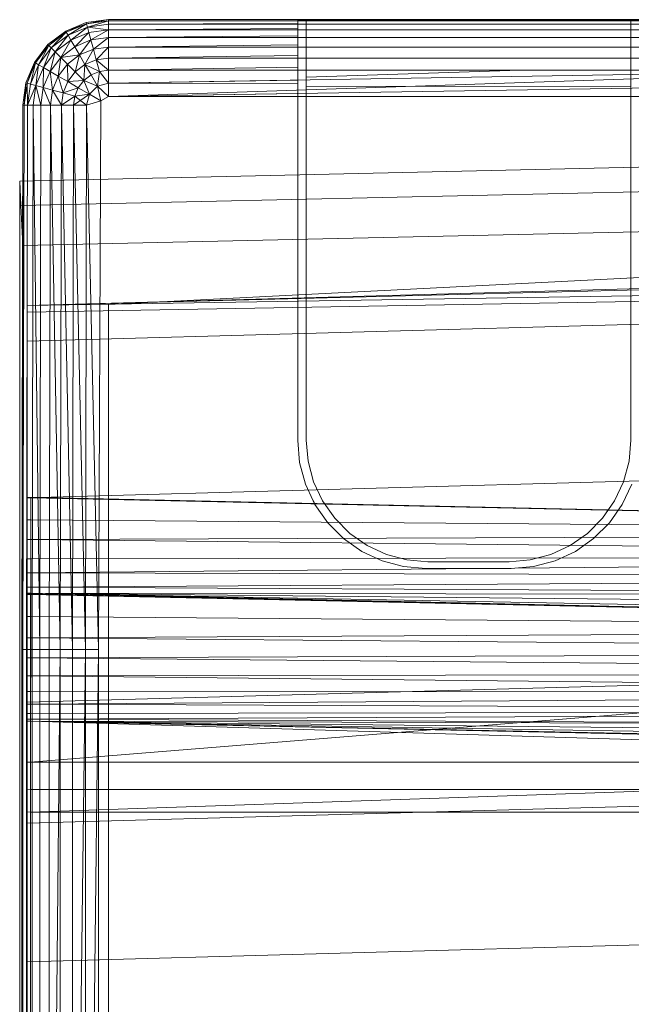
# Model space of a CAD drawing. Header units: metres. Extents: x 391.1 to 430.4, y 12.7 to 28.4.
# Tile 108 of 168: x 407.377 to 407.482, y 26.487 to 26.656. Entities that reach past the tile are written whole.
import ezdxf

# ---------------------------------------------------------------- set-up
doc = ezdxf.new("R2010")
doc.units = ezdxf.units.M
doc.layers.add('A-DETL-____-MBND', color=7, linetype='Continuous', lineweight=18)

# ---------------------------------------------------------------- blocks, each defined once
blk = doc.blocks.new('Family - Inodor PB-155487-02_PCI_P0')
at = {"layer": 'A-DETL-____-MBND', "color": 253, "true_color": 0xaaaaaa}
for p, q in [((0.00789, 0.40094), (0.01142, 0.40241)), ((0.00789, 0.40094), (0.01142, 0.40241)), ((0.00789, 0.40094), (0.01142, 0.40241)), ((0.00789, 0.40094), (0.01142, 0.40241)), ((0.01147, 0.40221), (0.00789, 0.40094)), ((0.00789, 0.40094), (0.01147, 0.40221)), ((0.01147, 0.40221), (0.00799, 0.40077)), ((0.00799, 0.40077), (0.01147, 0.40221)), ((0.00799, 0.40077), (0.01147, 0.40221)), ((0.00829, 0.40025), (0.01147, 0.40221)), ((0.00829, 0.40025), (0.01147, 0.40221)), ((0.01142, 0.40241), (0.01521, 0.40291)), ((0.01142, 0.40241), (0.01521, 0.40291)), ((0.01142, 0.40241), (0.01521, 0.40291)), ((0.01142, 0.40241), (0.01521, 0.40291)), ((0.01147, 0.40221), (0.01142, 0.40241)), ((0.01147, 0.40221), (0.01142, 0.40241)), ((0.01147, 0.40221), (0.01142, 0.40241)), ((0.01147, 0.40221), (0.01521, 0.40291)), ((0.01147, 0.40221), (0.01521, 0.40291)), ((0.01521, 0.40271), (0.01147, 0.40221)), ((0.01521, 0.40271), (0.01147, 0.40221)), ((0.01147, 0.40221), (0.01521, 0.40271)), ((0.01163, 0.40164), (0.01147, 0.40221)), ((0.01163, 0.40164), (0.01147, 0.40221)), ((0.01163, 0.40164), (0.01147, 0.40221)), ((0.01163, 0.40164), (0.01521, 0.40271)), ((0.01163, 0.40164), (0.01521, 0.40271)), ((0.01521, 0.40211), (0.01163, 0.40164)), ((0.01521, 0.40211), (0.01163, 0.40164)), ((0.01163, 0.40164), (0.01521, 0.40211)), ((0.01521, 0.40271), (0.01521, 0.40291)), ((0.01521, 0.40291), (0.15024, 0.40291)), ((0.01521, 0.40291), (0.15024, 0.40291)), ((0.01521, 0.40291), (0.15024, 0.40291)), ((0.15024, 0.40291), (0.01521, 0.40291)), ((0.01521, 0.40291), (0.01521, 0.40271)), ((0.01521, 0.40271), (0.01521, 0.40291)), ((0.01521, 0.40271), (0.04768, 0.40275)), ((0.01521, 0.40271), (0.04768, 0.40275)), ((0.15024, 0.40271), (0.01521, 0.40271)), ((0.01521, 0.40211), (0.01521, 0.40271)), ((0.04768, 0.40271), (0.01521, 0.40271)), ((0.01521, 0.40211), (0.01521, 0.40271)), ((0.01521, 0.40271), (0.04768, 0.40271)), ((0.01521, 0.40211), (0.01521, 0.40271)), ((0.01521, 0.40211), (0.04768, 0.40225)), ((0.01521, 0.40211), (0.04768, 0.40225)), ((0.15024, 0.40211), (0.01521, 0.40211)), ((0.01521, 0.40114), (0.01521, 0.40211)), ((0.04768, 0.40211), (0.01521, 0.40211)), ((0.01521, 0.40114), (0.01521, 0.40211)), ((0.01521, 0.40211), (0.04768, 0.40211)), ((0.01521, 0.40114), (0.01521, 0.40211)), ((0.10628, 0.4029), (0.04768, 0.4029)), ((0.04768, 0.4029), (0.04768, 0.40275)), ((0.04768, 0.40271), (0.04768, 0.40275)), ((0.04768, 0.40225), (0.04768, 0.40271)), ((0.04768, 0.40211), (0.04768, 0.40225)), ((0.04768, 0.40137), (0.04768, 0.40211)), ((0.04914, 0.40281), (0.04914, 0.33079)), ((0.04914, 0.40271), (0.04914, 0.40281)), ((0.04914, 0.40281), (0.10482, 0.40281)), ((0.04914, 0.40211), (0.04914, 0.40271)), ((0.10482, 0.40271), (0.04914, 0.40271)), ((0.04914, 0.40114), (0.04914, 0.40211)), ((0.10482, 0.40211), (0.04914, 0.40211)), ((0.10482, 0.33079), (0.10482, 0.40281)), ((0.10482, 0.40281), (0.10482, 0.40271)), ((0.10482, 0.40271), (0.10482, 0.40211)), ((0.10482, 0.40211), (0.10482, 0.40114)), ((0.00485, 0.39862), (0.00789, 0.40094)), ((0.00485, 0.39862), (0.00789, 0.40094)), ((0.00485, 0.39862), (0.00789, 0.40094)), ((0.00485, 0.39862), (0.00789, 0.40094)), ((0.00799, 0.40077), (0.00485, 0.39862)), ((0.00485, 0.39862), (0.00799, 0.40077)), ((0.00799, 0.40077), (0.005, 0.39847)), ((0.005, 0.39847), (0.00799, 0.40077)), ((0.005, 0.39847), (0.00799, 0.40077)), ((0.00542, 0.39805), (0.00799, 0.40077)), ((0.00542, 0.39805), (0.00799, 0.40077)), ((0.00799, 0.40077), (0.00789, 0.40094)), ((0.00799, 0.40077), (0.00789, 0.40094)), ((0.00799, 0.40077), (0.00789, 0.40094)), ((0.00829, 0.40025), (0.00799, 0.40077)), ((0.00829, 0.40025), (0.00799, 0.40077)), ((0.00829, 0.40025), (0.00799, 0.40077)), ((0.01163, 0.40164), (0.00829, 0.40025)), ((0.01163, 0.40164), (0.00829, 0.40025)), ((0.00829, 0.40025), (0.01163, 0.40164)), ((0.00877, 0.39941), (0.01163, 0.40164)), ((0.00877, 0.39941), (0.01163, 0.40164)), ((0.01188, 0.4007), (0.00877, 0.39941)), ((0.01188, 0.4007), (0.00877, 0.39941)), ((0.00877, 0.39941), (0.01188, 0.4007)), ((0.00943, 0.39827), (0.01188, 0.4007)), ((0.00943, 0.39827), (0.01188, 0.4007)), ((0.01188, 0.4007), (0.01163, 0.40164)), ((0.01521, 0.40114), (0.01163, 0.40164)), ((0.01521, 0.40114), (0.01163, 0.40164)), ((0.01188, 0.4007), (0.01163, 0.40164)), ((0.01188, 0.4007), (0.01163, 0.40164)), ((0.01521, 0.40114), (0.01188, 0.4007)), ((0.01521, 0.40114), (0.01188, 0.4007)), ((0.01188, 0.4007), (0.01521, 0.40114)), ((0.01222, 0.39942), (0.01188, 0.4007)), ((0.01222, 0.39942), (0.01188, 0.4007)), ((0.01222, 0.39942), (0.01188, 0.4007)), ((0.01222, 0.39942), (0.01521, 0.40114)), ((0.01222, 0.39942), (0.01521, 0.40114)), ((0.01521, 0.40114), (0.04768, 0.40137)), ((0.01521, 0.40114), (0.04768, 0.40137)), ((0.15024, 0.40114), (0.01521, 0.40114)), ((0.01521, 0.39982), (0.01521, 0.40114)), ((0.04768, 0.40114), (0.01521, 0.40114)), ((0.01521, 0.39982), (0.01521, 0.40114)), ((0.01521, 0.40114), (0.04768, 0.40114)), ((0.01521, 0.39982), (0.01521, 0.40114)), ((0.04768, 0.40114), (0.04768, 0.40137)), ((0.04768, 0.40013), (0.04768, 0.40114)), ((0.04914, 0.39982), (0.04914, 0.40114)), ((0.10482, 0.40114), (0.04914, 0.40114)), ((0.10482, 0.40114), (0.10482, 0.39982)), ((0.00253, 0.39558), (0.00485, 0.39862)), ((0.00253, 0.39558), (0.00485, 0.39862)), ((0.00253, 0.39558), (0.00485, 0.39862)), ((0.00253, 0.39558), (0.00485, 0.39862)), ((0.0027, 0.39548), (0.00485, 0.39862)), ((0.0027, 0.39548), (0.00485, 0.39862)), ((0.005, 0.39847), (0.00485, 0.39862)), ((0.005, 0.39847), (0.00485, 0.39862)), ((0.005, 0.39847), (0.00485, 0.39862)), ((0.00829, 0.40025), (0.00542, 0.39805)), ((0.00829, 0.40025), (0.00542, 0.39805)), ((0.00542, 0.39805), (0.00829, 0.40025)), ((0.00611, 0.39736), (0.00829, 0.40025)), ((0.00611, 0.39736), (0.00829, 0.40025)), ((0.00877, 0.39941), (0.00611, 0.39736)), ((0.00877, 0.39941), (0.00611, 0.39736)), ((0.00611, 0.39736), (0.00877, 0.39941)), ((0.00704, 0.39643), (0.00877, 0.39941)), ((0.00704, 0.39643), (0.00877, 0.39941)), ((0.00877, 0.39941), (0.00829, 0.40025)), ((0.00877, 0.39941), (0.00829, 0.40025)), ((0.00877, 0.39941), (0.00829, 0.40025)), ((0.00943, 0.39827), (0.00877, 0.39941)), ((0.00943, 0.39827), (0.00877, 0.39941)), ((0.00943, 0.39827), (0.00877, 0.39941)), ((0.01222, 0.39942), (0.00943, 0.39827)), ((0.01222, 0.39942), (0.00943, 0.39827)), ((0.00943, 0.39827), (0.01222, 0.39942)), ((0.01025, 0.39686), (0.01222, 0.39942)), ((0.01025, 0.39686), (0.01222, 0.39942)), ((0.01521, 0.39982), (0.01222, 0.39942)), ((0.01521, 0.39982), (0.01222, 0.39942)), ((0.01222, 0.39942), (0.01521, 0.39982)), ((0.01264, 0.39785), (0.01222, 0.39942)), ((0.01264, 0.39785), (0.01222, 0.39942)), ((0.01264, 0.39785), (0.01222, 0.39942)), ((0.01264, 0.39785), (0.01521, 0.39982)), ((0.01264, 0.39785), (0.01521, 0.39982)), ((0.01521, 0.39982), (0.04768, 0.40013)), ((0.01521, 0.39982), (0.04768, 0.40013)), ((0.15024, 0.39982), (0.01521, 0.39982)), ((0.01521, 0.39819), (0.01521, 0.39982)), ((0.04768, 0.39982), (0.01521, 0.39982)), ((0.01521, 0.39819), (0.01521, 0.39982)), ((0.01521, 0.39982), (0.04768, 0.39982)), ((0.01521, 0.39819), (0.01521, 0.39982)), ((0.04768, 0.39982), (0.04768, 0.40013)), ((0.04768, 0.39858), (0.04768, 0.39982)), ((0.04914, 0.39819), (0.04914, 0.39982)), ((0.10482, 0.39982), (0.04914, 0.39982)), ((0.10482, 0.39982), (0.10482, 0.39819)), ((0.005, 0.39847), (0.0027, 0.39548)), ((0.005, 0.39847), (0.0027, 0.39548)), ((0.0027, 0.39548), (0.005, 0.39847)), ((0.00322, 0.39518), (0.005, 0.39847)), ((0.00322, 0.39518), (0.005, 0.39847)), ((0.00542, 0.39805), (0.00322, 0.39518)), ((0.00542, 0.39805), (0.00322, 0.39518)), ((0.00322, 0.39518), (0.00542, 0.39805)), ((0.00406, 0.3947), (0.00542, 0.39805)), ((0.00406, 0.3947), (0.00542, 0.39805)), ((0.00611, 0.39736), (0.00406, 0.3947)), ((0.00611, 0.39736), (0.00406, 0.3947)), ((0.00406, 0.3947), (0.00611, 0.39736)), ((0.00542, 0.39805), (0.005, 0.39847)), ((0.00542, 0.39805), (0.005, 0.39847)), ((0.00542, 0.39805), (0.005, 0.39847)), ((0.0052, 0.39404), (0.00611, 0.39736)), ((0.0052, 0.39404), (0.00611, 0.39736)), ((0.00611, 0.39736), (0.00542, 0.39805)), ((0.00611, 0.39736), (0.00542, 0.39805)), ((0.00611, 0.39736), (0.00542, 0.39805)), ((0.00704, 0.39643), (0.00611, 0.39736)), ((0.00704, 0.39643), (0.00611, 0.39736)), ((0.00704, 0.39643), (0.00611, 0.39736)), ((0.00943, 0.39827), (0.00704, 0.39643)), ((0.00943, 0.39827), (0.00704, 0.39643)), ((0.00704, 0.39643), (0.00943, 0.39827)), ((0.01025, 0.39686), (0.00943, 0.39827)), ((0.01025, 0.39686), (0.00943, 0.39827)), ((0.01025, 0.39686), (0.00943, 0.39827)), ((0.01264, 0.39785), (0.01025, 0.39686)), ((0.01264, 0.39785), (0.01025, 0.39686)), ((0.01025, 0.39686), (0.01264, 0.39785)), ((0.01119, 0.39523), (0.01264, 0.39785)), ((0.01119, 0.39523), (0.01264, 0.39785)), ((0.01521, 0.39819), (0.01264, 0.39785)), ((0.01521, 0.39819), (0.01264, 0.39785)), ((0.01264, 0.39785), (0.01521, 0.39819)), ((0.01313, 0.39603), (0.01264, 0.39785)), ((0.01313, 0.39603), (0.01264, 0.39785)), ((0.01313, 0.39603), (0.01264, 0.39785)), ((0.01313, 0.39603), (0.01521, 0.39819)), ((0.01313, 0.39603), (0.01521, 0.39819)), ((0.01521, 0.39819), (0.04768, 0.39858)), ((0.01521, 0.39819), (0.04768, 0.39858)), ((0.15024, 0.39819), (0.01521, 0.39819)), ((0.01521, 0.39631), (0.01521, 0.39819)), ((0.04768, 0.39819), (0.01521, 0.39819)), ((0.01521, 0.39631), (0.01521, 0.39819)), ((0.01521, 0.39819), (0.04768, 0.39819)), ((0.01521, 0.39631), (0.01521, 0.39819)), ((0.04768, 0.39819), (0.04768, 0.39858)), ((0.04768, 0.39676), (0.04768, 0.39819)), ((0.04914, 0.39631), (0.04914, 0.39819)), ((0.10482, 0.39819), (0.04914, 0.39819)), ((0.10482, 0.39819), (0.10482, 0.39631)), ((0.00106, 0.39205), (0.00253, 0.39558)), ((0.00106, 0.39205), (0.00253, 0.39558)), ((0.00106, 0.39205), (0.00253, 0.39558)), ((0.00106, 0.39205), (0.00253, 0.39558)), ((0.00126, 0.392), (0.00253, 0.39558)), ((0.00126, 0.392), (0.00253, 0.39558)), ((0.0027, 0.39548), (0.00126, 0.392)), ((0.0027, 0.39548), (0.00126, 0.392)), ((0.00126, 0.392), (0.0027, 0.39548)), ((0.00183, 0.39184), (0.0027, 0.39548)), ((0.00183, 0.39184), (0.0027, 0.39548)), ((0.0027, 0.39548), (0.00253, 0.39558)), ((0.0027, 0.39548), (0.00253, 0.39558)), ((0.0027, 0.39548), (0.00253, 0.39558)), ((0.00322, 0.39518), (0.0027, 0.39548)), ((0.00322, 0.39518), (0.0027, 0.39548)), ((0.00322, 0.39518), (0.0027, 0.39548)), ((0.00704, 0.39643), (0.0052, 0.39404)), ((0.00704, 0.39643), (0.0052, 0.39404)), ((0.0052, 0.39404), (0.00704, 0.39643)), ((0.00661, 0.39322), (0.00704, 0.39643)), ((0.00661, 0.39322), (0.00704, 0.39643)), ((0.00819, 0.39528), (0.00661, 0.39322)), ((0.00819, 0.39528), (0.00661, 0.39322)), ((0.00661, 0.39322), (0.00819, 0.39528)), ((0.01025, 0.39686), (0.00704, 0.39643)), ((0.00704, 0.39643), (0.01025, 0.39686)), ((0.00819, 0.39528), (0.00704, 0.39643)), ((0.00819, 0.39528), (0.00704, 0.39643)), ((0.00819, 0.39528), (0.00704, 0.39643)), ((0.01025, 0.39686), (0.00819, 0.39528)), ((0.00819, 0.39528), (0.01025, 0.39686)), ((0.00819, 0.39528), (0.01025, 0.39686)), ((0.00952, 0.39395), (0.00819, 0.39528)), ((0.00952, 0.39395), (0.00819, 0.39528)), ((0.00952, 0.39395), (0.00819, 0.39528)), ((0.00824, 0.39228), (0.00819, 0.39528)), ((0.00824, 0.39228), (0.00819, 0.39528)), ((0.00952, 0.39395), (0.01025, 0.39686)), ((0.00952, 0.39395), (0.01025, 0.39686)), ((0.01119, 0.39523), (0.01025, 0.39686)), ((0.01119, 0.39523), (0.01025, 0.39686)), ((0.01119, 0.39523), (0.01025, 0.39686)), ((0.01313, 0.39603), (0.01119, 0.39523)), ((0.01313, 0.39603), (0.01119, 0.39523)), ((0.01119, 0.39523), (0.01313, 0.39603)), ((0.01521, 0.39631), (0.01313, 0.39603)), ((0.01521, 0.39631), (0.01313, 0.39603)), ((0.01313, 0.39603), (0.01521, 0.39631)), ((0.01313, 0.39603), (0.01367, 0.39402)), ((0.01521, 0.39423), (0.01313, 0.39603)), ((0.01367, 0.39402), (0.01313, 0.39603)), ((0.01521, 0.39423), (0.01313, 0.39603)), ((0.01367, 0.39402), (0.01313, 0.39603)), ((0.01521, 0.39631), (0.04768, 0.39676)), ((0.01521, 0.39631), (0.04768, 0.39676)), ((0.15024, 0.39631), (0.01521, 0.39631)), ((0.01521, 0.39423), (0.01521, 0.39631)), ((0.04768, 0.39631), (0.01521, 0.39631)), ((0.01521, 0.39423), (0.01521, 0.39631)), ((0.01521, 0.39631), (0.04768, 0.39631)), ((0.01521, 0.39423), (0.01521, 0.39631)), ((0.04768, 0.39631), (0.04768, 0.39676)), ((0.04768, 0.39473), (0.04768, 0.39631)), ((0.04914, 0.39423), (0.04914, 0.39631)), ((0.10482, 0.39631), (0.04914, 0.39631)), ((0.10482, 0.39631), (0.10482, 0.39424)), ((0.00322, 0.39518), (0.00183, 0.39184)), ((0.00322, 0.39518), (0.00183, 0.39184)), ((0.00183, 0.39184), (0.00322, 0.39518)), ((0.00277, 0.39159), (0.00322, 0.39518)), ((0.00277, 0.39159), (0.00322, 0.39518)), ((0.00406, 0.3947), (0.00277, 0.39159)), ((0.00406, 0.3947), (0.00277, 0.39159)), ((0.00277, 0.39159), (0.00406, 0.3947)), ((0.00406, 0.3947), (0.00322, 0.39518)), ((0.00406, 0.3947), (0.00322, 0.39518)), ((0.00406, 0.3947), (0.00322, 0.39518)), ((0.00405, 0.39125), (0.00406, 0.3947)), ((0.00405, 0.39125), (0.00406, 0.3947)), ((0.0052, 0.39404), (0.00405, 0.39125)), ((0.0052, 0.39404), (0.00405, 0.39125)), ((0.00405, 0.39125), (0.0052, 0.39404)), ((0.0052, 0.39404), (0.00406, 0.3947)), ((0.0052, 0.39404), (0.00406, 0.3947)), ((0.0052, 0.39404), (0.00406, 0.3947)), ((0.00661, 0.39322), (0.0052, 0.39404)), ((0.00661, 0.39322), (0.0052, 0.39404)), ((0.00661, 0.39322), (0.0052, 0.39404)), ((0.00562, 0.39083), (0.0052, 0.39404)), ((0.00562, 0.39083), (0.0052, 0.39404)), ((0.00952, 0.39395), (0.00824, 0.39228)), ((0.00952, 0.39395), (0.00824, 0.39228)), ((0.00824, 0.39228), (0.00952, 0.39395)), ((0.01119, 0.39523), (0.00952, 0.39395)), ((0.01119, 0.39523), (0.00952, 0.39395)), ((0.00952, 0.39395), (0.01119, 0.39523)), ((0.01099, 0.39248), (0.00952, 0.39395)), ((0.01099, 0.39248), (0.00952, 0.39395)), ((0.01099, 0.39248), (0.00952, 0.39395)), ((0.01099, 0.39248), (0.01119, 0.39523)), ((0.01099, 0.39248), (0.01119, 0.39523)), ((0.01223, 0.39343), (0.01119, 0.39523)), ((0.01367, 0.39402), (0.01119, 0.39523)), ((0.01367, 0.39402), (0.01119, 0.39523)), ((0.01223, 0.39343), (0.01119, 0.39523)), ((0.01223, 0.39343), (0.01119, 0.39523)), ((0.01367, 0.39402), (0.01223, 0.39343)), ((0.01367, 0.39402), (0.01223, 0.39343)), ((0.01223, 0.39343), (0.01367, 0.39402)), ((0.01367, 0.39402), (0.01334, 0.39151)), ((0.01334, 0.39151), (0.01367, 0.39402)), ((0.01334, 0.39151), (0.01367, 0.39402)), ((0.01521, 0.39423), (0.01367, 0.39402)), ((0.01521, 0.39423), (0.01367, 0.39402)), ((0.01367, 0.39402), (0.01521, 0.39423)), ((0.01521, 0.39201), (0.01367, 0.39402)), ((0.01521, 0.39201), (0.01367, 0.39402)), ((0.01521, 0.39201), (0.01367, 0.39402)), ((0.01521, 0.39423), (0.04768, 0.39473)), ((0.01521, 0.39423), (0.04768, 0.39473)), ((0.15024, 0.39423), (0.01521, 0.39423)), ((0.01521, 0.39201), (0.01521, 0.39423)), ((0.15024, 0.39423), (0.01521, 0.39201)), ((0.15024, 0.39423), (0.01521, 0.38973)), ((0.04768, 0.39423), (0.01521, 0.39423)), ((0.01521, 0.39201), (0.01521, 0.39423)), ((0.01521, 0.39423), (0.04768, 0.39423)), ((0.01521, 0.39201), (0.01521, 0.39423)), ((0.04768, 0.39423), (0.04768, 0.39473)), ((0.04768, 0.39254), (0.04768, 0.39423)), ((0.04914, 0.39307), (0.04914, 0.39423)), ((0.08581, 0.39423), (0.04914, 0.39307)), ((0.08581, 0.39423), (0.04914, 0.39423)), ((0.10482, 0.39424), (0.08581, 0.39423)), ((0.10482, 0.39424), (0.10482, 0.39149)), ((0.00056, 0.38826), (0.00106, 0.39205)), ((0.00056, 0.38826), (0.00106, 0.39205)), ((0.00056, 0.38826), (0.00106, 0.39205)), ((0.00056, 0.38826), (0.00106, 0.39205)), ((0.00076, 0.38826), (0.00106, 0.39205)), ((0.00076, 0.38826), (0.00106, 0.39205)), ((0.00126, 0.392), (0.00076, 0.38826)), ((0.00126, 0.392), (0.00076, 0.38826)), ((0.00076, 0.38826), (0.00126, 0.392)), ((0.00126, 0.392), (0.00106, 0.39205)), ((0.00126, 0.392), (0.00106, 0.39205)), ((0.00126, 0.392), (0.00106, 0.39205)), ((0.00183, 0.39184), (0.00126, 0.392)), ((0.00183, 0.39184), (0.00126, 0.392)), ((0.00183, 0.39184), (0.00126, 0.392)), ((0.00136, 0.38826), (0.00126, 0.392)), ((0.00136, 0.38826), (0.00126, 0.392)), ((0.00661, 0.39322), (0.00562, 0.39083)), ((0.00661, 0.39322), (0.00562, 0.39083)), ((0.00562, 0.39083), (0.00661, 0.39322)), ((0.00824, 0.39228), (0.00661, 0.39322)), ((0.00824, 0.39228), (0.00661, 0.39322)), ((0.00824, 0.39228), (0.00661, 0.39322)), ((0.00744, 0.39034), (0.00661, 0.39322)), ((0.00744, 0.39034), (0.00661, 0.39322)), ((0.00824, 0.39228), (0.00744, 0.39034)), ((0.00824, 0.39228), (0.00744, 0.39034)), ((0.00744, 0.39034), (0.00824, 0.39228)), ((0.01099, 0.39248), (0.00824, 0.39228)), ((0.00824, 0.39228), (0.01099, 0.39248)), ((0.01004, 0.39124), (0.00824, 0.39228)), ((0.01004, 0.39124), (0.00824, 0.39228)), ((0.01004, 0.39124), (0.00824, 0.39228)), ((0.01099, 0.39248), (0.01004, 0.39124)), ((0.01004, 0.39124), (0.01099, 0.39248)), ((0.01004, 0.39124), (0.01099, 0.39248)), ((0.01223, 0.39343), (0.01099, 0.39248)), ((0.01223, 0.39343), (0.01099, 0.39248)), ((0.01099, 0.39248), (0.01223, 0.39343)), ((0.01334, 0.39151), (0.01099, 0.39248)), ((0.01196, 0.39013), (0.01099, 0.39248)), ((0.01334, 0.39151), (0.01099, 0.39248)), ((0.01196, 0.39013), (0.01099, 0.39248)), ((0.01334, 0.39151), (0.01099, 0.39248)), ((0.01196, 0.39013), (0.01099, 0.39248)), ((0.01334, 0.39151), (0.01223, 0.39343)), ((0.01334, 0.39151), (0.01223, 0.39343)), ((0.01334, 0.39151), (0.01223, 0.39343)), ((0.01521, 0.39201), (0.01334, 0.39151)), ((0.01521, 0.39201), (0.01334, 0.39151)), ((0.01334, 0.39151), (0.01521, 0.39201)), ((0.01521, 0.39201), (0.04768, 0.39254)), ((0.01521, 0.39201), (0.04768, 0.39254)), ((0.01521, 0.38973), (0.01521, 0.39201)), ((0.04768, 0.39198), (0.01521, 0.39201)), ((0.01521, 0.38973), (0.01521, 0.39201)), ((0.01521, 0.39201), (0.04768, 0.39198)), ((0.01521, 0.38973), (0.01521, 0.39201)), ((0.15121, 0.39188), (0.01521, 0.38973)), ((0.04768, 0.39198), (0.04768, 0.39254)), ((0.04768, 0.39024), (0.04768, 0.39198)), ((0.04914, 0.39144), (0.04914, 0.39307)), ((0.00183, 0.39184), (0.00136, 0.38826)), ((0.00183, 0.39184), (0.00136, 0.38826)), ((0.00136, 0.38826), (0.00183, 0.39184)), ((0.00277, 0.39159), (0.00136, 0.38826)), ((0.00136, 0.38826), (0.00277, 0.39159)), ((0.00277, 0.39159), (0.00183, 0.39184)), ((0.00277, 0.39159), (0.00183, 0.39184)), ((0.00277, 0.39159), (0.00183, 0.39184)), ((0.00277, 0.39159), (0.00233, 0.38826)), ((0.00233, 0.38826), (0.00277, 0.39159)), ((0.00233, 0.38826), (0.00277, 0.39159)), ((0.00405, 0.39125), (0.00277, 0.39159)), ((0.00405, 0.39125), (0.00277, 0.39159)), ((0.00405, 0.39125), (0.00277, 0.39159)), ((0.00365, 0.38826), (0.00277, 0.39159)), ((0.00365, 0.38826), (0.00277, 0.39159)), ((0.00405, 0.39125), (0.00365, 0.38826)), ((0.00405, 0.39125), (0.00365, 0.38826)), ((0.00365, 0.38826), (0.00405, 0.39125)), ((0.00562, 0.39083), (0.00405, 0.39125)), ((0.00562, 0.39083), (0.00405, 0.39125)), ((0.00562, 0.39083), (0.00405, 0.39125)), ((0.00528, 0.38826), (0.00405, 0.39125)), ((0.00528, 0.38826), (0.00405, 0.39125)), ((0.00562, 0.39083), (0.00528, 0.38826)), ((0.00562, 0.39083), (0.00528, 0.38826)), ((0.00528, 0.38826), (0.00562, 0.39083)), ((0.00744, 0.39034), (0.00562, 0.39083)), ((0.00744, 0.39034), (0.00562, 0.39083)), ((0.00744, 0.39034), (0.00562, 0.39083)), ((0.00716, 0.38826), (0.00562, 0.39083)), ((0.00716, 0.38826), (0.00562, 0.39083)), ((0.00744, 0.39034), (0.00716, 0.38826)), ((0.00744, 0.39034), (0.00716, 0.38826)), ((0.00716, 0.38826), (0.00744, 0.39034)), ((0.01004, 0.39124), (0.00744, 0.39034)), ((0.00744, 0.39034), (0.01004, 0.39124)), ((0.00945, 0.3898), (0.00744, 0.39034)), ((0.00945, 0.3898), (0.00744, 0.39034)), ((0.00945, 0.3898), (0.00744, 0.39034)), ((0.01004, 0.39124), (0.00945, 0.3898)), ((0.00945, 0.3898), (0.01004, 0.39124)), ((0.00945, 0.3898), (0.01004, 0.39124)), ((0.01196, 0.39013), (0.01004, 0.39124)), ((0.01196, 0.39013), (0.01004, 0.39124)), ((0.01196, 0.39013), (0.01004, 0.39124)), ((0.01334, 0.39151), (0.01196, 0.39013)), ((0.01334, 0.39151), (0.01196, 0.39013)), ((0.01196, 0.39013), (0.01334, 0.39151)), ((0.01521, 0.38973), (0.01334, 0.39151)), ((0.01334, 0.39151), (0.01394, 0.38899)), ((0.01521, 0.38973), (0.01334, 0.39151)), ((0.01394, 0.38899), (0.01334, 0.39151)), ((0.01521, 0.38973), (0.01334, 0.39151)), ((0.01394, 0.38899), (0.01334, 0.39151)), ((0.01521, 0.38973), (0.04768, 0.39024)), ((0.01521, 0.38973), (0.04768, 0.39024)), ((0.04768, 0.38973), (0.04768, 0.39024)), ((0.10482, 0.39149), (0.04914, 0.39144)), ((0.04914, 0.33079), (0.04914, 0.39144)), ((0.10482, 0.39149), (0.10482, 0.33079)), ((0.00945, 0.3898), (0.00716, 0.38826)), ((0.00716, 0.38826), (0.00945, 0.3898)), ((0.01196, 0.39013), (0.00924, 0.38826)), ((0.00945, 0.3898), (0.00924, 0.38826)), ((0.00924, 0.38826), (0.00945, 0.3898)), ((0.00924, 0.38826), (0.00945, 0.3898)), ((0.01196, 0.39013), (0.00945, 0.3898)), ((0.01196, 0.39013), (0.00945, 0.3898)), ((0.01196, 0.39013), (0.00945, 0.3898)), ((0.01146, 0.38826), (0.00945, 0.3898)), ((0.01196, 0.39013), (0.01146, 0.38826)), ((0.01394, 0.38899), (0.01146, 0.38826)), ((0.01394, 0.38899), (0.01146, 0.38826)), ((0.01394, 0.38899), (0.01196, 0.39013)), ((0.01394, 0.38899), (0.01196, 0.39013)), ((0.01354, 0.29485), (0.01394, 0.38899)), ((0.01394, 0.38899), (0.01354, 0.29485)), ((0.01394, 0.38899), (0.01354, 0.29485)), ((0.01521, 0.38973), (0.01394, 0.38899)), ((0.01521, 0.38973), (0.01394, 0.38899)), ((0.01394, 0.38899), (0.01521, 0.38973)), ((0.15024, 0.38973), (0.01521, 0.38973)), ((0.04768, 0.38973), (0.01521, 0.38973)), ((0.01521, 0.38973), (0.04768, 0.38973)), ((0.04768, 0.38917), (0.04768, 0.38973)), ((0.04768, 0.38917), (0.04768, 0.33073)), ((0.00036, 0.29485), (0.00056, 0.38826)), ((0.00036, 0.29485), (0.00056, 0.38826)), ((0.00076, 0.38826), (0.00056, 0.38826)), ((0.00076, 0.38826), (0.00056, 0.29485)), ((0.00056, 0.01465), (0.00056, 0.38826)), ((0.00056, 0.01465), (0.00056, 0.38826)), ((0.00076, 0.38826), (0.00056, 0.38826)), ((0.00076, 0.38826), (0.00056, 0.29485)), ((0.00076, 0.38826), (0.00056, 0.38826)), ((0.00056, 0.29485), (0.00056, 0.38826)), ((0.00056, 0.29485), (0.00056, 0.38826)), ((0.00076, 0.38826), (0.00056, 0.29485)), ((0.00136, 0.38826), (0.00076, 0.38826)), ((0.00136, 0.38826), (0.00076, 0.38826)), ((0.00136, 0.38826), (0.00076, 0.38826)), ((0.00136, 0.38826), (0.00116, 0.29485)), ((0.00136, 0.38826), (0.00116, 0.29485)), ((0.00136, 0.38826), (0.00116, 0.29485)), ((0.00233, 0.38826), (0.00136, 0.38826)), ((0.00233, 0.38826), (0.00136, 0.38826)), ((0.00233, 0.38826), (0.00136, 0.38826)), ((0.00233, 0.38826), (0.00213, 0.29485)), ((0.00233, 0.38826), (0.00213, 0.29485)), ((0.00213, 0.29485), (0.00233, 0.38826)), ((0.00365, 0.38826), (0.00233, 0.38826)), ((0.00365, 0.38826), (0.00233, 0.38826)), ((0.00365, 0.38826), (0.00233, 0.38826)), ((0.00345, 0.29485), (0.00233, 0.38826)), ((0.00345, 0.29485), (0.00233, 0.38826)), ((0.00365, 0.38826), (0.00345, 0.29485)), ((0.00365, 0.38826), (0.00345, 0.29485)), ((0.00365, 0.38826), (0.00345, 0.29485)), ((0.00528, 0.38826), (0.00365, 0.38826)), ((0.00528, 0.38826), (0.00365, 0.38826)), ((0.00528, 0.38826), (0.00365, 0.38826)), ((0.00528, 0.38826), (0.00508, 0.29485)), ((0.00528, 0.38826), (0.00508, 0.29485)), ((0.00508, 0.29485), (0.00528, 0.38826)), ((0.00716, 0.38826), (0.00528, 0.38826)), ((0.00716, 0.38826), (0.00528, 0.38826)), ((0.00716, 0.38826), (0.00528, 0.38826)), ((0.00696, 0.29485), (0.00528, 0.38826)), ((0.00696, 0.29485), (0.00528, 0.38826)), ((0.00716, 0.38826), (0.00696, 0.29485)), ((0.00716, 0.38826), (0.00696, 0.29485)), ((0.00696, 0.29485), (0.00716, 0.38826)), ((0.00924, 0.38826), (0.00716, 0.38826)), ((0.00924, 0.38826), (0.00716, 0.38826)), ((0.00924, 0.38826), (0.00716, 0.38826)), ((0.00904, 0.29485), (0.00716, 0.38826)), ((0.00904, 0.29485), (0.00716, 0.38826)), ((0.00924, 0.38826), (0.00904, 0.29485)), ((0.00924, 0.38826), (0.00904, 0.29485)), ((0.00904, 0.29485), (0.00924, 0.38826)), ((0.01146, 0.38826), (0.00924, 0.38826)), ((0.01146, 0.38826), (0.00924, 0.38826)), ((0.01126, 0.29485), (0.00924, 0.38826)), ((0.01126, 0.29485), (0.00924, 0.38826)), ((0.01146, 0.38826), (0.01126, 0.29485)), ((0.01146, 0.38826), (0.01126, 0.29485)), ((0.01126, 0.29485), (0.01146, 0.38826)), ((0.01354, 0.29485), (0.01146, 0.38826)), ((0.01354, 0.29485), (0.01146, 0.38826)), ((0.01354, 0.29485), (0.01146, 0.38826)), ((0.31954, 0.38234), (0, 0.37522)), ((0.31954, 0.38234), (0, 0.37522)), ((0.31971, 0.37812), (0.00022, 0.371)), ((0.31971, 0.37812), (0.00022, 0.371)), ((0, 0.37522), (0.00022, 0.371)), ((0.00022, 0.371), (0, 0.37522)), ((0, 0.37522), (0, 0.371)), ((0, 0.371), (0, 0.37522)), ((0, 0.371), (0, 0.36417)), ((0, 0.36417), (0, 0.371)), ((0.00022, 0.371), (0.00056, 0.36417)), ((0.00056, 0.36417), (0.00022, 0.371)), ((0.31998, 0.37128), (0.00056, 0.36417)), ((0.31998, 0.37128), (0.00056, 0.36417)), ((0.00127, 0.35389), (0.51095, 0.36797)), ((0.51095, 0.36678), (0.00127, 0.35389)), ((0, 0.36417), (0, 0.03582)), ((0, 0.03582), (0, 0.36417)), ((0.00056, 0.36417), (0.00056, 0.03582)), ((0.00056, 0.03582), (0.00056, 0.36417)), ((0.51095, 0.36184), (0.00127, 0.35389)), ((0.51095, 0.36184), (0.00127, 0.35271)), ((0.51095, 0.36184), (0.00127, 0.34776)), ((0.01521, 0.35403), (0.17966, 0.3624)), ((0.15161, 0.36098), (0.01521, 0.35403)), ((0.00127, 0.35271), (0.00127, 0.35389)), ((0.01521, 0.35403), (0.01521, 0.05064)), ((0.01521, 0.35403), (0.01521, 0.05064)), ((0.00127, 0.34776), (0.00127, 0.35271)), ((0.00127, 0.32087), (0.00127, 0.34776)), ((0.51095, 0.33495), (0.00127, 0.32087)), ((0.04768, 0.33073), (0.04801, 0.32692)), ((0.04914, 0.33079), (0.04946, 0.32716)), ((0.04946, 0.32716), (0.04914, 0.33079)), ((0.1045, 0.32716), (0.10482, 0.33079)), ((0.10482, 0.33079), (0.1045, 0.32716)), ((0.04801, 0.32692), (0.049, 0.32322)), ((0.04946, 0.32716), (0.0504, 0.32365)), ((0.0504, 0.32365), (0.04946, 0.32716)), ((0.10356, 0.32365), (0.1045, 0.32716)), ((0.1045, 0.32716), (0.10356, 0.32365)), ((0.049, 0.32322), (0.05033, 0.32038)), ((0.0504, 0.32365), (0.05194, 0.32035)), ((0.05194, 0.32035), (0.0504, 0.32365)), ((0.10202, 0.32035), (0.10356, 0.32365)), ((0.10356, 0.32365), (0.10202, 0.32035)), ((0.10334, 0.31974), (0.10496, 0.32322)), ((0.00127, 0.3209), (0.00127, 0.32102)), ((0.28182, 0.31489), (0.00127, 0.32102)), ((0.00192, 0.32088), (0.00127, 0.3209)), ((0.00127, 0.3209), (0.00192, 0.32088)), ((0.00127, 0.3209), (0.00127, 0.32089)), ((0.00192, 0.32088), (0.00127, 0.32089)), ((0.00127, 0.32089), (0.00192, 0.32088)), ((0.00127, 0.32089), (0.00127, 0.32088)), ((0.00192, 0.32088), (0.00127, 0.32088)), ((0.00192, 0.32088), (0.00127, 0.32088)), ((0.00127, 0.32088), (0.00127, 0.31714)), ((0.00127, 0.28584), (0.00127, 0.32087)), ((0.00192, 0.32088), (0.28182, 0.31489)), ((0.00192, 0.32088), (0.00192, 0.31713)), ((0.28182, 0.31489), (0.00192, 0.32088)), ((0.00192, 0.31713), (0.00192, 0.32088)), ((0.05033, 0.32038), (0.05048, 0.32006)), ((0.05048, 0.32006), (0.05062, 0.31974)), ((0.05062, 0.31974), (0.05282, 0.31661)), ((0.05194, 0.32035), (0.05403, 0.31737)), ((0.05403, 0.31737), (0.05194, 0.32035)), ((0.09993, 0.31737), (0.10202, 0.32035)), ((0.10202, 0.32035), (0.09993, 0.31737)), ((0.10114, 0.31661), (0.10334, 0.31974)), ((0.00192, 0.31713), (0.00127, 0.31714)), ((0.00127, 0.31714), (0.00192, 0.31713)), ((0.00127, 0.31714), (0.00127, 0.31713)), ((0.00192, 0.31713), (0.00127, 0.31713)), ((0.00127, 0.31713), (0.00192, 0.31713)), ((0.00127, 0.31713), (0.00127, 0.31712)), ((0.00192, 0.31713), (0.00127, 0.31712)), ((0.00192, 0.31713), (0.00127, 0.31712)), ((0.00127, 0.31712), (0.00127, 0.31371)), ((0.28182, 0.31489), (0.00192, 0.31713)), ((0.28182, 0.31489), (0.00192, 0.31713)), ((0.00192, 0.31371), (0.00192, 0.31713)), ((0.00192, 0.31713), (0.00192, 0.31371)), ((0.05282, 0.31661), (0.05553, 0.3139)), ((0.05403, 0.31737), (0.0566, 0.31479)), ((0.0566, 0.31479), (0.05403, 0.31737)), ((0.09736, 0.31479), (0.09993, 0.31737)), ((0.09993, 0.31737), (0.09736, 0.31479)), ((0.09843, 0.3139), (0.10114, 0.31661)), ((0.28182, 0.31489), (0.00192, 0.31371)), ((0.00192, 0.31371), (0.28182, 0.31489)), ((0.0566, 0.31479), (0.05958, 0.31271)), ((0.05958, 0.31271), (0.0566, 0.31479)), ((0.09438, 0.31271), (0.09736, 0.31479)), ((0.09736, 0.31479), (0.09438, 0.31271)), ((0.00192, 0.31371), (0.00127, 0.31371)), ((0.00127, 0.31371), (0.00192, 0.31371)), ((0.00127, 0.31371), (0.00127, 0.31371)), ((0.00192, 0.31371), (0.00127, 0.31371)), ((0.00192, 0.31371), (0.00127, 0.31371)), ((0.00127, 0.31371), (0.00127, 0.31044)), ((0.28181, 0.31079), (0.00192, 0.31371)), ((0.00192, 0.31371), (0.00192, 0.31043)), ((0.28181, 0.31079), (0.00192, 0.31371)), ((0.00192, 0.31043), (0.00192, 0.31371)), ((0.05553, 0.3139), (0.05867, 0.3117)), ((0.05958, 0.31271), (0.06288, 0.31117)), ((0.06288, 0.31117), (0.05958, 0.31271)), ((0.09108, 0.31117), (0.09438, 0.31271)), ((0.09438, 0.31271), (0.09108, 0.31117)), ((0.0953, 0.3117), (0.09843, 0.3139)), ((0.28181, 0.31079), (0.00192, 0.31043)), ((0.00192, 0.30799), (0.28181, 0.31079)), ((0.00192, 0.31043), (0.28181, 0.31079)), ((0.00192, 0.30799), (0.28181, 0.31079)), ((0.05867, 0.3117), (0.06214, 0.31008)), ((0.06288, 0.31117), (0.0664, 0.31023)), ((0.0664, 0.31023), (0.06288, 0.31117)), ((0.08757, 0.31023), (0.09108, 0.31117)), ((0.09108, 0.31117), (0.08757, 0.31023)), ((0.0953, 0.3117), (0.09182, 0.31008)), ((0.00192, 0.31043), (0.00127, 0.31044)), ((0.00192, 0.31043), (0.00127, 0.31044)), ((0.00127, 0.31044), (0.00127, 0.30801)), ((0.00192, 0.31043), (0.00192, 0.30799)), ((0.00192, 0.30799), (0.00192, 0.31043)), ((0.06214, 0.31008), (0.06584, 0.30909)), ((0.0664, 0.31023), (0.07002, 0.30991)), ((0.07002, 0.30991), (0.0664, 0.31023)), ((0.07002, 0.30991), (0.08394, 0.30991)), ((0.08394, 0.30991), (0.07002, 0.30991)), ((0.08394, 0.30991), (0.08757, 0.31023)), ((0.08757, 0.31023), (0.08394, 0.30991)), ((0.08812, 0.30909), (0.09182, 0.31008)), ((0.00192, 0.30799), (0.00127, 0.30801)), ((0.00192, 0.30799), (0.00127, 0.30801)), ((0.00127, 0.30801), (0.00127, 0.30557)), ((0.00192, 0.30799), (0.00192, 0.30554)), ((0.28181, 0.30737), (0.00192, 0.30799)), ((0.28181, 0.30737), (0.00192, 0.30799)), ((0.00192, 0.30554), (0.00192, 0.30799)), ((0.06584, 0.30909), (0.06966, 0.30876)), ((0.08431, 0.30876), (0.06966, 0.30876)), ((0.08431, 0.30876), (0.08812, 0.30909)), ((0.28181, 0.30737), (0.00192, 0.30554)), ((0.00192, 0.30554), (0.28181, 0.30737)), ((0.00192, 0.30554), (0.00127, 0.30557)), ((0.00192, 0.30554), (0.00127, 0.30557)), ((0.00127, 0.30557), (0.00127, 0.30457)), ((0.00192, 0.30454), (0.00127, 0.30457)), ((0.00127, 0.30457), (0.00192, 0.30454)), ((0.00127, 0.30457), (0.00127, 0.30446)), ((0.00192, 0.30454), (0.00127, 0.30446)), ((0.00192, 0.30454), (0.00127, 0.30446)), ((0.00127, 0.30446), (0.00127, 0.27556)), ((0.00127, 0.30433), (0.00127, 0.30443)), ((0.28176, 0.29829), (0.00127, 0.30443)), ((0.00127, 0.30433), (0.00187, 0.30429)), ((0.00127, 0.30433), (0.00127, 0.30431)), ((0.00187, 0.30429), (0.00127, 0.30433)), ((0.00187, 0.30429), (0.00127, 0.30431)), ((0.00127, 0.30431), (0.00187, 0.30429)), ((0.00127, 0.30431), (0.00127, 0.3043)), ((0.00187, 0.30429), (0.00127, 0.3043)), ((0.00127, 0.3043), (0.00187, 0.30429)), ((0.00127, 0.3043), (0.00127, 0.30429)), ((0.00187, 0.30429), (0.00127, 0.30429)), ((0.00187, 0.30429), (0.00127, 0.30429)), ((0.00127, 0.30429), (0.00127, 0.30053)), ((0.00186, 0.27553), (0.00192, 0.30454)), ((0.00192, 0.30454), (0.00186, 0.27553)), ((0.00187, 0.30429), (0.28176, 0.29829)), ((0.00187, 0.30429), (0.00187, 0.30052)), ((0.28176, 0.29829), (0.00187, 0.30429)), ((0.00187, 0.30052), (0.00187, 0.30429)), ((0.00192, 0.30554), (0.00192, 0.30454)), ((0.28181, 0.30409), (0.00192, 0.30554)), ((0.28181, 0.30409), (0.00192, 0.30554)), ((0.00192, 0.30454), (0.00192, 0.30554)), ((0.28181, 0.30409), (0.00192, 0.30454)), ((0.28181, 0.30409), (0.00192, 0.30454)), ((0.28181, 0.30165), (0.00192, 0.30454)), ((0.28181, 0.30165), (0.00192, 0.30454)), ((0.28181, 0.2992), (0.00192, 0.30454)), ((0.28181, 0.2992), (0.00192, 0.30454)), ((0.28175, 0.2982), (0.00192, 0.30454)), ((0.28175, 0.2982), (0.00192, 0.30454)), ((0.00187, 0.30052), (0.00127, 0.30053)), ((0.00127, 0.30053), (0.00187, 0.30052)), ((0.00127, 0.30053), (0.00127, 0.30052)), ((0.00187, 0.30052), (0.00127, 0.30052)), ((0.00187, 0.30052), (0.00127, 0.30052)), ((0.00127, 0.30052), (0.00127, 0.29687)), ((0.51095, 0.29991), (0.00127, 0.28584)), ((0.28176, 0.29829), (0.00187, 0.30052)), ((0.00187, 0.30052), (0.00187, 0.29687)), ((0.28176, 0.29829), (0.00187, 0.30052)), ((0.00187, 0.29687), (0.00187, 0.30052)), ((0.28175, 0.2982), (0.00186, 0.27553)), ((0.00186, 0.27553), (0.28175, 0.2982)), ((0.28176, 0.29829), (0.00187, 0.29687)), ((0.00187, 0.29687), (0.28176, 0.29829)), ((0.00187, 0.29687), (0.00127, 0.29687)), ((0.00127, 0.29687), (0.00187, 0.29687)), ((0.00127, 0.29687), (0.00127, 0.29686)), ((0.00187, 0.29687), (0.00127, 0.29686)), ((0.00127, 0.29686), (0.00187, 0.29687)), ((0.00187, 0.29687), (0.00127, 0.29686)), ((0.00187, 0.29687), (0.00127, 0.29686)), ((0.00127, 0.29686), (0.00127, 0.29686)), ((0.00127, 0.29686), (0.00127, 0.29344)), ((0.28176, 0.29452), (0.00187, 0.29687)), ((0.28176, 0.29452), (0.00187, 0.29687)), ((0.00187, 0.29343), (0.00187, 0.29687)), ((0.00187, 0.29687), (0.00187, 0.29343)), ((0.00056, 0.29485), (0.00036, 0.29485)), ((0.00036, 0.10805), (0.00036, 0.29485)), ((0.00056, 0.29485), (0.00036, 0.29485)), ((0.00056, 0.29485), (0.00036, 0.29485)), ((0.00036, 0.10805), (0.00036, 0.29485)), ((0.00116, 0.29485), (0.00056, 0.29485)), ((0.00056, 0.10805), (0.00056, 0.29485)), ((0.00116, 0.29485), (0.00056, 0.29485)), ((0.00056, 0.29485), (0.00056, 0.10805)), ((0.00116, 0.29485), (0.00056, 0.29485)), ((0.00056, 0.10805), (0.00056, 0.29485)), ((0.00213, 0.29485), (0.00116, 0.29485)), ((0.00116, 0.10805), (0.00116, 0.29485)), ((0.00213, 0.29485), (0.00116, 0.29485)), ((0.00116, 0.29485), (0.00116, 0.10805)), ((0.00213, 0.29485), (0.00116, 0.29485)), ((0.00116, 0.10805), (0.00116, 0.29485)), ((0.28176, 0.29452), (0.00187, 0.29343)), ((0.00187, 0.29343), (0.28176, 0.29452)), ((0.00345, 0.29485), (0.00213, 0.29485)), ((0.00213, 0.10805), (0.00213, 0.29485)), ((0.00345, 0.29485), (0.00213, 0.29485)), ((0.00213, 0.29485), (0.00213, 0.10805)), ((0.00345, 0.29485), (0.00213, 0.29485)), ((0.00213, 0.10805), (0.00213, 0.29485)), ((0.00345, 0.10805), (0.00345, 0.29485)), ((0.00508, 0.29485), (0.00345, 0.29485)), ((0.00345, 0.29485), (0.00345, 0.10805)), ((0.00508, 0.29485), (0.00345, 0.29485)), ((0.00345, 0.10805), (0.00345, 0.29485)), ((0.00508, 0.10805), (0.00508, 0.29485)), ((0.00696, 0.29485), (0.00508, 0.29485)), ((0.00508, 0.29485), (0.00508, 0.10805)), ((0.00696, 0.29485), (0.00508, 0.10805)), ((0.00696, 0.29485), (0.00508, 0.29485)), ((0.00508, 0.10805), (0.00508, 0.29485)), ((0.00508, 0.10805), (0.00696, 0.29485)), ((0.00696, 0.10805), (0.00696, 0.29485)), ((0.00904, 0.29485), (0.00696, 0.29485)), ((0.00904, 0.29485), (0.00696, 0.29485)), ((0.00696, 0.10805), (0.00696, 0.29485)), ((0.00696, 0.10805), (0.00696, 0.29485)), ((0.00904, 0.10805), (0.00904, 0.29485)), ((0.01126, 0.29485), (0.00904, 0.29485)), ((0.00904, 0.29485), (0.00904, 0.10805)), ((0.01126, 0.29485), (0.00904, 0.10805)), ((0.01126, 0.29485), (0.00904, 0.29485)), ((0.00904, 0.10805), (0.00904, 0.29485)), ((0.00904, 0.10805), (0.01126, 0.29485)), ((0.01126, 0.10805), (0.01126, 0.29485)), ((0.01354, 0.29485), (0.01126, 0.29485)), ((0.01354, 0.29485), (0.01126, 0.10805)), ((0.01354, 0.29485), (0.01126, 0.29485)), ((0.01126, 0.10805), (0.01126, 0.29485)), ((0.01126, 0.10805), (0.01126, 0.29485)), ((0.01126, 0.10805), (0.01354, 0.29485)), ((0.01354, 0.10805), (0.01354, 0.29485)), ((0.01354, 0.29485), (0.01354, 0.10805)), ((0.01354, 0.10805), (0.01354, 0.29485)), ((0.00187, 0.29343), (0.00127, 0.29344)), ((0.00127, 0.29344), (0.00187, 0.29343)), ((0.00127, 0.29344), (0.00127, 0.29343)), ((0.00187, 0.29343), (0.00127, 0.29343)), ((0.00127, 0.29343), (0.00187, 0.29343)), ((0.00127, 0.29343), (0.00127, 0.29343)), ((0.00187, 0.29343), (0.00127, 0.29343)), ((0.00187, 0.29343), (0.00127, 0.29343)), ((0.00127, 0.29343), (0.00127, 0.29034)), ((0.28176, 0.29086), (0.00187, 0.29343)), ((0.00187, 0.29343), (0.00187, 0.29033)), ((0.28176, 0.29086), (0.00187, 0.29343)), ((0.00187, 0.29033), (0.00187, 0.29343)), ((0.28176, 0.29086), (0.00187, 0.29033)), ((0.00187, 0.29033), (0.28176, 0.29086)), ((0.00187, 0.29033), (0.00127, 0.29034)), ((0.00127, 0.29034), (0.00187, 0.29033)), ((0.00187, 0.29033), (0.00127, 0.29034)), ((0.00187, 0.29033), (0.00127, 0.29034)), ((0.00127, 0.29034), (0.00127, 0.28767)), ((0.00187, 0.29033), (0.00187, 0.28766)), ((0.28176, 0.28743), (0.00187, 0.29033)), ((0.28176, 0.28743), (0.00187, 0.29033)), ((0.00187, 0.28766), (0.00187, 0.29033)), ((0.00187, 0.28766), (0.00127, 0.28767)), ((0.00187, 0.28766), (0.00127, 0.28767)), ((0.00127, 0.28767), (0.00127, 0.28551)), ((0.00187, 0.28766), (0.00187, 0.28548)), ((0.28176, 0.28743), (0.00187, 0.28766)), ((0.28176, 0.28743), (0.00187, 0.28766)), ((0.00187, 0.28548), (0.00187, 0.28766)), ((0.28176, 0.28743), (0.00187, 0.28548)), ((0.00187, 0.28548), (0.28176, 0.28743)), ((0.00127, 0.26508), (0.00127, 0.28584)), ((0.00187, 0.28548), (0.00127, 0.28551)), ((0.00187, 0.28548), (0.00127, 0.28551)), ((0.00127, 0.28551), (0.00127, 0.28391)), ((0.00187, 0.28548), (0.00187, 0.28388)), ((0.28176, 0.28433), (0.00187, 0.28548)), ((0.28176, 0.28433), (0.00187, 0.28548)), ((0.00187, 0.28388), (0.00187, 0.28548)), ((0.00187, 0.28388), (0.00127, 0.28391)), ((0.00187, 0.28388), (0.00127, 0.28391)), ((0.00127, 0.28391), (0.00127, 0.28293)), ((0.28176, 0.28433), (0.00187, 0.28388)), ((0.00187, 0.2829), (0.28176, 0.28433)), ((0.00187, 0.28388), (0.28176, 0.28433)), ((0.00187, 0.2829), (0.28176, 0.28433)), ((0.00187, 0.28388), (0.00187, 0.2829)), ((0.00187, 0.2829), (0.00187, 0.28388)), ((0.00187, 0.2829), (0.00127, 0.28293)), ((0.00187, 0.2829), (0.00127, 0.28293)), ((0.00127, 0.28293), (0.00127, 0.28262)), ((0.00187, 0.28259), (0.00127, 0.28262)), ((0.00127, 0.11722), (0.00127, 0.28262)), ((0.00187, 0.28259), (0.00127, 0.28262)), ((0.00127, 0.28262), (0.00187, 0.28259)), ((0.00127, 0.28262), (0.00127, 0.28257)), ((0.00187, 0.28259), (0.00127, 0.28257)), ((0.00187, 0.28259), (0.00127, 0.28257)), ((0.00127, 0.28257), (0.00127, 0.26701)), ((0.00186, 0.26697), (0.00187, 0.28259)), ((0.00187, 0.28259), (0.00186, 0.26697)), ((0.00187, 0.2829), (0.00187, 0.28259)), ((0.28176, 0.28165), (0.00187, 0.2829)), ((0.28176, 0.28165), (0.00187, 0.2829)), ((0.00187, 0.28259), (0.00187, 0.2829)), ((0.00187, 0.28259), (0.28176, 0.27659)), ((0.28176, 0.28165), (0.00187, 0.28259)), ((0.28176, 0.28165), (0.00187, 0.28259)), ((0.28176, 0.27948), (0.00187, 0.28259)), ((0.28176, 0.27948), (0.00187, 0.28259)), ((0.28176, 0.27788), (0.00187, 0.28259)), ((0.28176, 0.27788), (0.00187, 0.28259)), ((0.28176, 0.2769), (0.00187, 0.28259)), ((0.28176, 0.2769), (0.00187, 0.28259)), ((0.28176, 0.27659), (0.00187, 0.28259)), ((0.51154, 0.26697), (0.00187, 0.28259)), ((0.28176, 0.27659), (0.00187, 0.28259)), ((0.28176, 0.27659), (0.00187, 0.28259)), ((0.52327, 0.26645), (0.00187, 0.28259)), ((0.51154, 0.26697), (0.00187, 0.28259)), ((0.51095, 0.27916), (0.00127, 0.26508)), ((0.00186, 0.27553), (0.00127, 0.27556)), ((0.00127, 0.27556), (0.00186, 0.27553)), ((0.00127, 0.27556), (0.00127, 0.27555)), ((0.00186, 0.27553), (0.00127, 0.27555)), ((0.00127, 0.27555), (0.00186, 0.27553)), ((0.00127, 0.27555), (0.00127, 0.27553)), ((0.00186, 0.27553), (0.00127, 0.27553)), ((0.00186, 0.27553), (0.00127, 0.27553)), ((0.00127, 0.27553), (0.00127, 0.27088)), ((0.28176, 0.27659), (0.00186, 0.26697)), ((0.00186, 0.26697), (0.28176, 0.27659)), ((0.28176, 0.27553), (0.00186, 0.27553)), ((0.00186, 0.27553), (0.00186, 0.27086)), ((0.28176, 0.27553), (0.00186, 0.27553)), ((0.00186, 0.27086), (0.00186, 0.27553)), ((0.00186, 0.27086), (0.00127, 0.27088)), ((0.00186, 0.27086), (0.00127, 0.27088)), ((0.00127, 0.27088), (0.00127, 0.267)), ((0.00186, 0.27086), (0.00186, 0.26697)), ((0.00186, 0.27086), (0.28176, 0.27086)), ((0.28176, 0.27086), (0.00186, 0.27086)), ((0.00186, 0.27086), (0.00186, 0.26697)), ((0.00186, 0.26697), (0.00127, 0.26701)), ((0.00127, 0.13284), (0.00127, 0.26701)), ((0.00186, 0.26697), (0.00127, 0.26701)), ((0.00186, 0.26697), (0.00127, 0.267)), ((0.00186, 0.26697), (0.00127, 0.267)), ((0.00127, 0.267), (0.00127, 0.13339)), ((0.00186, 0.26697), (0.00186, 0.13288)), ((0.28176, 0.26697), (0.00186, 0.26697)), ((0.28176, 0.26697), (0.00186, 0.26697)), ((0.00186, 0.13288), (0.00186, 0.26697)), ((0.28176, 0.26697), (0.00186, 0.26697)), ((0.00186, 0.13288), (0.00186, 0.26697)), ((0.00186, 0.13288), (0.00186, 0.26697)), ((0.28176, 0.26697), (0.00186, 0.26697)), ((0.00127, 0.24131), (0.00127, 0.26508)), ((0.51095, 0.25539), (0.00127, 0.24131)), ((0.00127, 0.2159), (0.00127, 0.24131))]:
    blk.add_line(p, q, dxfattribs=at)
blk = doc.blocks.new('LONDR55-XX_ZZ-ARQ-CAA-M3D-Londres55_ifc-1-02_PCI_P0')
at = {"layer": 'A-DETL-____-MBND', "color": 253, "lineweight": 18, "true_color": 0xaaaaaa}
blk.add_blockref('Family - Inodor PB-155487-02_PCI_P0', (407.37693, 26.25274), dxfattribs=at)

msp = doc.modelspace()

# ---------------------------------------------------------------- block references
at = {"lineweight": 5}
msp.add_blockref('LONDR55-XX_ZZ-ARQ-CAA-M3D-Londres55_ifc-1-02_PCI_P0', (0, 0), dxfattribs=at)

doc.saveas('drawing.dxf')
